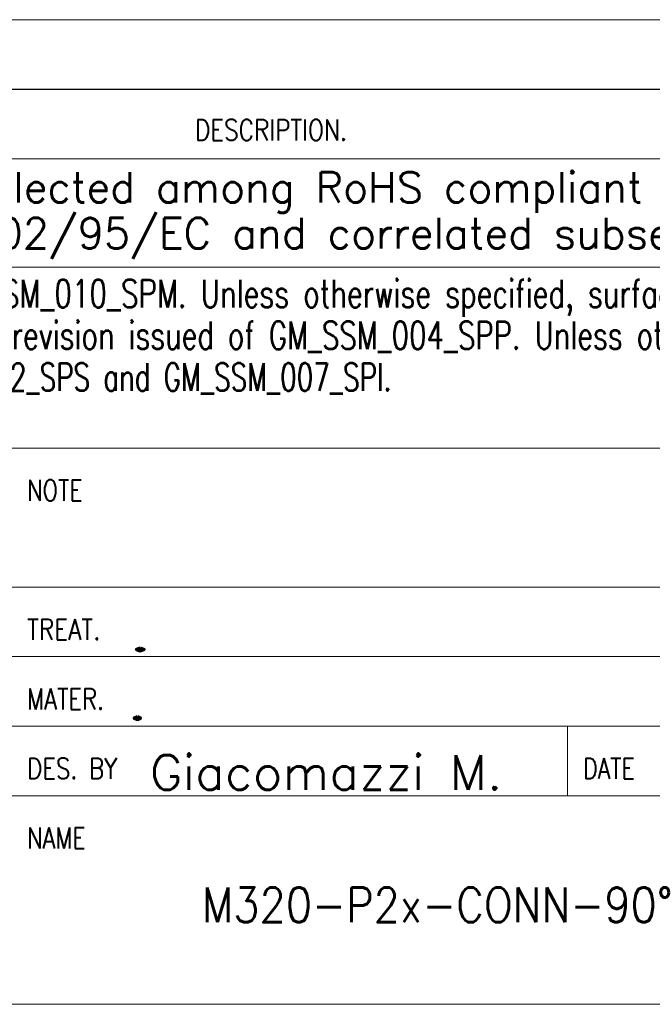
# Model space of a CAD drawing. Header units: millimetres. Extents: x 4 to 836, y 5 to 589.
# Tile 38 of 75: x 717 to 762, y 5 to 76. Entities that reach past the tile are written whole.
import ezdxf

# ---------------------------------------------------------------- set-up
doc = ezdxf.new("R2010")
doc.units = ezdxf.units.MM
doc.layers.add('1', color=7, linetype='Continuous', true_color=0xffffff)
doc.layers.add('256', color=7, linetype='Continuous', true_color=0xffffff)
doc.styles.add('blockfont', font='simplex.shx')
doc.styles.add('ideas_simplex', font='simplex.shx')

# ---------------------------------------------------------------- blocks, each defined once
blk = doc.blocks.new('TabularNote1')
at = {"layer": '1', "color": 7, "linetype": 'Continuous', "lineweight": 18}
for p, q in [((40, 5), (140, 5)), ((40, 0), (140, 0))]:
    blk.add_line(p, q, dxfattribs=at)

msp = doc.modelspace()

# ---------------------------------------------------------------- linework, layer by layer
at = {"layer": '256', "color": 4, "linetype": 'Continuous', "lineweight": 18}
for p, q in [((646, 70.794), (836, 70.794)), ((646, 35), (836, 35)), ((716, 30), (786, 30)), ((716, 25), (836, 25)), ((756, 20), (756, 25))]:
    msp.add_line(p, q, dxfattribs=at)
at = {"layer": '256', "color": 3, "linetype": 'Continuous', "lineweight": 18}
for p, q in [((646, 65.794), (836, 65.794)), ((686, 58), (786, 58)), ((686, 45), (786, 45)), ((716, 20), (836, 20)), ((15, 5), (836, 5))]:
    msp.add_line(p, q, dxfattribs=at)

# ---------------------------------------------------------------- block references
at = {"layer": '1', "color": 172, "linetype": 'Continuous', "lineweight": 18}
msp.add_blockref('TabularNote1', (645.997, 70.806), dxfattribs=at)

# ---------------------------------------------------------------- texts
at = {"layer": '1', "color": 7, "linetype": 'Continuous', "lineweight": 18, "insert": (725.952, 20.428), "char_height": 2.5, "attachment_point": 7, "line_spacing_factor": 1.204819, "style": 'ideas_simplex'}
msp.add_mtext('\\W1.0480;Giacomazzi M.', dxfattribs=at)
at = {"layer": '1', "color": 7, "linetype": 'Continuous', "lineweight": 13, "insert": (750.845, 10.428), "char_height": 3, "attachment_point": 7, "line_spacing_factor": 0.903614, "style": 'blockfont'}
msp.add_mtext('\\W0.7656; ', dxfattribs=at)
at = {"layer": '256', "color": 1, "linetype": 'Continuous', "lineweight": 13, "attachment_point": 7, "line_spacing_factor": 0.903614, "style": 'blockfont'}
for insert, char_height in [((735.997, 71.273), 2), ((725.279, 40.389), 2.3), ((725.279, 36.939), 2.3), ((726.729, 20.527), 2.3), ((726.025, 10.567), 2.7), ((726.025, 6.517), 2.7)]:
    msp.add_mtext('\\W0.9844; ', dxfattribs=dict(at, insert=insert, char_height=char_height))
at = {"layer": '256', "color": 4, "linetype": 'Continuous', "lineweight": 13, "char_height": 1.5, "attachment_point": 7, "line_spacing_factor": 0.903614, "style": 'blockfont'}
for s, insert in [('\\W0.8163;DESCRIPTION.', (729.189, 67.126)), ('\\W0.7884;NOTE', (717.113, 41.208)), ('\\W0.8203;TREAT.', (717.113, 31.208)), ('\\W0.7982;MATER.', (717.113, 26.208)), ('\\W0.8063;DES. BY', (717.113, 21.208)), ('\\W0.7839;DATE', (757.113, 21.208)), ('\\W0.7899;NAME', (717.113, 16.208))]:
    msp.add_mtext(s, dxfattribs=dict(at, insert=insert))
at = {"layer": '256', "color": 3, "linetype": 'Continuous', "lineweight": 13, "attachment_point": 7, "line_spacing_factor": 0.903614, "style": 'blockfont'}
for s, insert, char_height in [('\\W0.9988;All materials employed have to be selected among RoHS compliant materials:', (660.003, 61.917), 2.2), ('\\W0.9983;the EC directives to be referred to are 2002/95/EC and correlated subsequent ones.', (651.203, 58.617), 2.2), ('\\W0.7354;For Metal Parts last revision issued of GM_SSM_010_SPM. Unless otherwise specified, surfaces shall be category', (670.606, 54.444), 2), ('\\W0.7316;For Plastic, Rubber and Overmold Parts last revision issued of GM_SSM_004_SPP. Unless otherwise specified, surfaces shall be category', (670.606, 51.444), 2), ('\\W0.6940;For Package last revision issued of GM_SSM_002_SPS and GM_SSM_007_SPI.', (670.606, 48.444), 2)]:
    msp.add_mtext(s, dxfattribs=dict(at, insert=insert, char_height=char_height))
at = {"layer": '256', "color": 7, "linetype": 'Continuous', "lineweight": 18, "char_height": 2.5, "attachment_point": 7, "line_spacing_factor": 1.204819, "style": 'ideas_simplex'}
for s, insert in [('\\W2.6797;.', (723.821, 30.4)), ('\\W2.2969;.', (723.821, 25.459)), ('\\W0.8865;M320-P2x-CONN-90°', (729.69, 10.905))]:
    msp.add_mtext(s, dxfattribs=dict(at, insert=insert))

doc.saveas('drawing.dxf')
